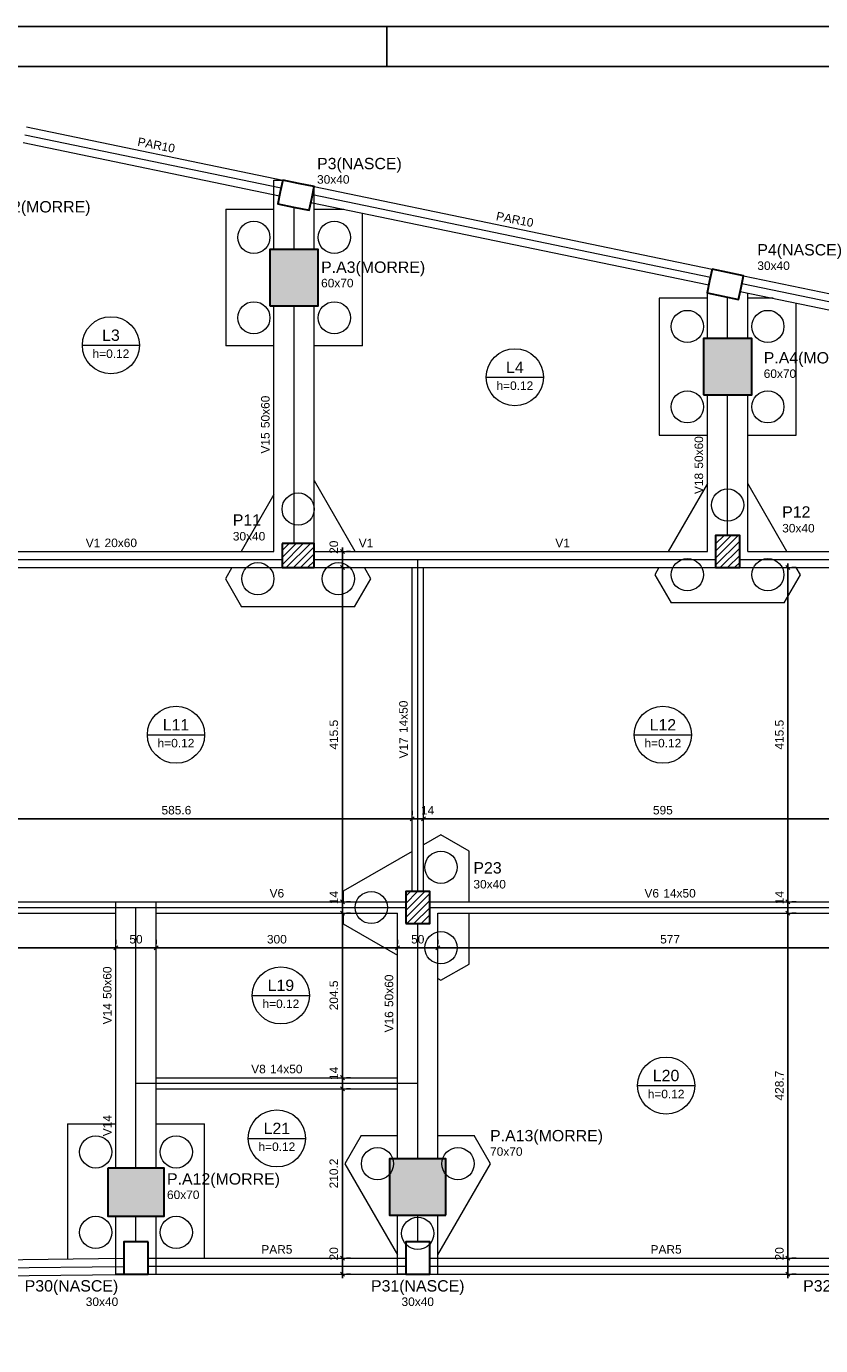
# Model space of a CAD drawing. Header units: millimetres. Extents: x 10 to 1250, y -62 to 528.
# Tile 78 of 193: x 43 to 63, y 95 to 128. Entities that reach past the tile are written whole.
import ezdxf

# ---------------------------------------------------------------- set-up
doc = ezdxf.new("R2010")
doc.units = ezdxf.units.MM
doc.header["$LTSCALE"] = 0.05
for name, color, linetype, lineweight in [('FO-Cotas', 5, 'Continuous', 5), ('FO-Eixos', 5, 'Continuous', 5), ('FO-Estacas dos blocos', 1, 'Continuous', 20), ('FO-Hachura pilar que morre', 106, 'Continuous', 5), ('FO-Hachura pilar que passa', 19, 'Continuous', 5), ('FO-Pilares', 4, 'Continuous', 30), ('FO-Seção das fundações', 9, 'Continuous', 5), ('FO-Textos das lajes', 3, 'Continuous', 20), ('FO-Textos das vigas', 7, 'Continuous', 5), ('FO-Textos dos pilares', 7, 'Continuous', 5), ('FO-Vigas', 7, 'Continuous', 5)]:
    doc.layers.add(name, color=color, linetype=linetype, lineweight=lineweight)
doc.layers.add('FOLHA_PADRÃO', color=7, linetype='Continuous')
doc.styles.add('Arial', font='arial.ttf')
doc.styles.get("Standard").update_dxf_attribs({"font": 'arial.ttf'})
doc.dimstyles.new('UM_50.000000', dxfattribs={"dimtxt": 0.18, "dimasz": 0.1, "dimexe": 0.1, "dimexo": 0.2, "dimgap": 0.1, "dimtad": 1, "dimdec": 1, "dimlfac": 50, "dimzin": 0, "dimdsep": 46, "dimtxsty": 'Standard', "dimblk": 'OBLIQUE', "dimcen": 0.09, "dimdle": 0.1, "dimadec": 1, "dimazin": 2, "dimtfac": 1, "dimtdec": 1, "dimtofl": 0, "dimtmove": 0, "dimatfit": 3, "dimldrblk": 'OBLIQUE', "dimfxl": 1, "dimtolj": 1, "dimarcsym": 1})
pattern_1 = [(45, (4.62526, 133.42751), (-0.08838835, 0.08838835), [])]

# ---------------------------------------------------------------- blocks, each defined once
blk = doc.blocks.new('A1EST. 1500')
at = {"layer": 'FOLHA_PADRÃO', "color": 1, "linetype": 'Continuous'}
for p, q in [((150.008, 59.4), (0, 59.4)), ((41.5, 59.4), (41.5, 58.4))]:
    blk.add_line(p, q, dxfattribs=at)
at = {"layer": 'FOLHA_PADRÃO', "color": 6, "linetype": 'Continuous'}
blk.add_lwpolyline([(149, 58.4), (149, 1), (1, 1), (1, 58.4), (149, 58.4)], dxfattribs=at)
blk = doc.blocks.new('_Oblique')
at = {"color": 0, "linetype": 'ByBlock', "lineweight": -2}
blk.add_line((-0.5, -0.5), (0.5, 0.5), dxfattribs=at)
blk = doc.blocks.new('*D227')
at = {"layer": 'Defpoints', "color": 0, "transparency": 16777216}
for p in [(33.384, 105.028), (45.082, 105.028), (45.082, 105.028)]:
    blk.add_point(p, dxfattribs=at)
at = {"layer": 'FO-Cotas', "color": 0, "lineweight": -2, "transparency": 16777216}
for p, q in [((33.284, 105.028), (45.182, 105.028)), ((33.384, 105.228), (33.384, 105.128)), ((45.082, 105.228), (45.082, 105.128))]:
    blk.add_line(p, q, dxfattribs=at)
at = {"layer": 'FO-Cotas', "color": 0, "lineweight": -2, "transparency": 16777216, "xscale": 0.1, "yscale": 0.1, "zscale": 0.1, "rotation": 180}
blk.add_blockref('_Oblique', (33.384, 105.028), dxfattribs=at)
at = {"layer": 'FO-Cotas', "color": 0, "lineweight": -2, "transparency": 16777216, "xscale": 0.1, "yscale": 0.1, "zscale": 0.1}
blk.add_blockref('_Oblique', (45.082, 105.028), dxfattribs=at)
at = {"layer": 'FO-Cotas', "transparency": 16777216, "insert": (39.233, 105.239), "char_height": 0.2118, "attachment_point": 5, "rotation": 0.0057, "style": 'Arial'}
blk.add_mtext('\\A1;584.9', dxfattribs=at)
blk = doc.blocks.new('*D228')
at = {"layer": 'Defpoints', "color": 0, "transparency": 16777216}
for p in [(45.082, 105.028), (46.082, 105.028), (46.082, 105.028)]:
    blk.add_point(p, dxfattribs=at)
at = {"layer": 'FO-Cotas', "color": 0, "lineweight": -2, "transparency": 16777216}
for p, q in [((44.982, 105.028), (46.182, 105.028)), ((45.082, 105.228), (45.082, 105.128)), ((46.082, 105.228), (46.082, 105.128))]:
    blk.add_line(p, q, dxfattribs=at)
at = {"layer": 'FO-Cotas', "color": 0, "lineweight": -2, "transparency": 16777216, "xscale": 0.1, "yscale": 0.1, "zscale": 0.1, "rotation": 180}
blk.add_blockref('_Oblique', (45.082, 105.028), dxfattribs=at)
at = {"layer": 'FO-Cotas', "color": 0, "lineweight": -2, "transparency": 16777216, "xscale": 0.1, "yscale": 0.1, "zscale": 0.1}
blk.add_blockref('_Oblique', (46.082, 105.028), dxfattribs=at)
at = {"layer": 'FO-Cotas', "transparency": 16777216, "insert": (45.582, 105.239), "char_height": 0.2118, "attachment_point": 5, "rotation": 0.0057, "style": 'Arial'}
blk.add_mtext('\\A1;50', dxfattribs=at)
blk = doc.blocks.new('*D229')
at = {"layer": 'Defpoints', "color": 0, "transparency": 16777216}
for p in [(46.082, 105.028), (52.082, 105.028), (52.082, 105.028)]:
    blk.add_point(p, dxfattribs=at)
at = {"layer": 'FO-Cotas', "color": 0, "lineweight": -2, "transparency": 16777216}
for p, q in [((45.982, 105.028), (52.182, 105.028)), ((46.082, 105.228), (46.082, 105.128)), ((52.082, 105.228), (52.082, 105.128))]:
    blk.add_line(p, q, dxfattribs=at)
at = {"layer": 'FO-Cotas', "color": 0, "lineweight": -2, "transparency": 16777216, "xscale": 0.1, "yscale": 0.1, "zscale": 0.1, "rotation": 180}
blk.add_blockref('_Oblique', (46.082, 105.028), dxfattribs=at)
at = {"layer": 'FO-Cotas', "color": 0, "lineweight": -2, "transparency": 16777216, "xscale": 0.1, "yscale": 0.1, "zscale": 0.1}
blk.add_blockref('_Oblique', (52.082, 105.028), dxfattribs=at)
at = {"layer": 'FO-Cotas', "transparency": 16777216, "insert": (49.082, 105.239), "char_height": 0.2118, "attachment_point": 5, "rotation": 0.0057, "style": 'Arial'}
blk.add_mtext('\\A1;300', dxfattribs=at)
blk = doc.blocks.new('*D230')
at = {"layer": 'Defpoints', "color": 0, "transparency": 16777216}
for p in [(52.082, 105.028), (53.082, 105.028), (53.082, 105.028)]:
    blk.add_point(p, dxfattribs=at)
at = {"layer": 'FO-Cotas', "color": 0, "lineweight": -2, "transparency": 16777216}
for p, q in [((51.982, 105.028), (53.182, 105.028)), ((52.082, 105.228), (52.082, 105.128)), ((53.082, 105.228), (53.082, 105.128))]:
    blk.add_line(p, q, dxfattribs=at)
at = {"layer": 'FO-Cotas', "color": 0, "lineweight": -2, "transparency": 16777216, "xscale": 0.1, "yscale": 0.1, "zscale": 0.1, "rotation": 180}
blk.add_blockref('_Oblique', (52.082, 105.028), dxfattribs=at)
at = {"layer": 'FO-Cotas', "color": 0, "lineweight": -2, "transparency": 16777216, "xscale": 0.1, "yscale": 0.1, "zscale": 0.1}
blk.add_blockref('_Oblique', (53.082, 105.028), dxfattribs=at)
at = {"layer": 'FO-Cotas', "transparency": 16777216, "insert": (52.582, 105.239), "char_height": 0.2118, "attachment_point": 5, "rotation": 0.0057, "style": 'Arial'}
blk.add_mtext('\\A1;50', dxfattribs=at)
blk = doc.blocks.new('*D231')
at = {"layer": 'Defpoints', "color": 0, "transparency": 16777216}
for p in [(53.082, 105.028), (64.622, 105.028), (64.622, 105.028)]:
    blk.add_point(p, dxfattribs=at)
at = {"layer": 'FO-Cotas', "color": 0, "lineweight": -2, "transparency": 16777216}
for p, q in [((52.982, 105.028), (64.722, 105.028)), ((53.082, 105.228), (53.082, 105.128)), ((64.622, 105.228), (64.622, 105.128))]:
    blk.add_line(p, q, dxfattribs=at)
at = {"layer": 'FO-Cotas', "color": 0, "lineweight": -2, "transparency": 16777216, "xscale": 0.1, "yscale": 0.1, "zscale": 0.1, "rotation": 180}
blk.add_blockref('_Oblique', (53.082, 105.028), dxfattribs=at)
at = {"layer": 'FO-Cotas', "color": 0, "lineweight": -2, "transparency": 16777216, "xscale": 0.1, "yscale": 0.1, "zscale": 0.1}
blk.add_blockref('_Oblique', (64.622, 105.028), dxfattribs=at)
at = {"layer": 'FO-Cotas', "transparency": 16777216, "insert": (58.852, 105.239), "char_height": 0.2118, "attachment_point": 5, "rotation": 0.0057, "style": 'Arial'}
blk.add_mtext('\\A1;577', dxfattribs=at)
blk = doc.blocks.new('*D242')
at = {"layer": 'Defpoints', "color": 0, "transparency": 16777216}
for p in [(40.729, 108.235), (52.442, 108.235), (52.442, 108.235)]:
    blk.add_point(p, dxfattribs=at)
at = {"layer": 'FO-Cotas', "color": 0, "lineweight": -2, "transparency": 16777216}
for p, q in [((40.629, 108.235), (52.542, 108.235)), ((40.729, 108.435), (40.729, 108.335)), ((52.442, 108.435), (52.442, 108.335))]:
    blk.add_line(p, q, dxfattribs=at)
at = {"layer": 'FO-Cotas', "color": 0, "lineweight": -2, "transparency": 16777216, "xscale": 0.1, "yscale": 0.1, "zscale": 0.1, "rotation": 180}
blk.add_blockref('_Oblique', (40.729, 108.235), dxfattribs=at)
at = {"layer": 'FO-Cotas', "color": 0, "lineweight": -2, "transparency": 16777216, "xscale": 0.1, "yscale": 0.1, "zscale": 0.1}
blk.add_blockref('_Oblique', (52.442, 108.235), dxfattribs=at)
at = {"layer": 'FO-Cotas', "transparency": 16777216, "insert": (46.586, 108.447), "char_height": 0.2118, "attachment_point": 5, "rotation": 0.0057, "style": 'Arial'}
blk.add_mtext('\\A1;585.6', dxfattribs=at)
blk = doc.blocks.new('*D243')
at = {"layer": 'Defpoints', "color": 0, "transparency": 16777216}
for p in [(52.442, 108.235), (52.722, 108.235), (52.722, 108.235)]:
    blk.add_point(p, dxfattribs=at)
at = {"layer": 'FO-Cotas', "color": 0, "lineweight": -2, "transparency": 16777216}
for p, q in [((52.342, 108.235), (52.822, 108.235)), ((52.442, 108.435), (52.442, 108.335)), ((52.722, 108.435), (52.722, 108.335))]:
    blk.add_line(p, q, dxfattribs=at)
at = {"layer": 'FO-Cotas', "color": 0, "lineweight": -2, "transparency": 16777216, "xscale": 0.1, "yscale": 0.1, "zscale": 0.1, "rotation": 180}
blk.add_blockref('_Oblique', (52.442, 108.235), dxfattribs=at)
at = {"layer": 'FO-Cotas', "color": 0, "lineweight": -2, "transparency": 16777216, "xscale": 0.1, "yscale": 0.1, "zscale": 0.1}
blk.add_blockref('_Oblique', (52.722, 108.235), dxfattribs=at)
at = {"layer": 'FO-Cotas', "transparency": 16777216, "insert": (52.828, 108.447), "char_height": 0.2118, "attachment_point": 5, "rotation": 0.0057, "style": 'Arial'}
blk.add_mtext('\\A1;14', dxfattribs=at)
blk = doc.blocks.new('*D244')
at = {"layer": 'Defpoints', "color": 0, "transparency": 16777216}
for p in [(52.722, 108.235), (64.622, 108.235), (64.622, 108.235)]:
    blk.add_point(p, dxfattribs=at)
at = {"layer": 'FO-Cotas', "color": 0, "lineweight": -2, "transparency": 16777216}
for p, q in [((52.622, 108.235), (64.722, 108.235)), ((52.722, 108.435), (52.722, 108.335)), ((64.622, 108.435), (64.622, 108.335))]:
    blk.add_line(p, q, dxfattribs=at)
at = {"layer": 'FO-Cotas', "color": 0, "lineweight": -2, "transparency": 16777216, "xscale": 0.1, "yscale": 0.1, "zscale": 0.1, "rotation": 180}
blk.add_blockref('_Oblique', (52.722, 108.235), dxfattribs=at)
at = {"layer": 'FO-Cotas', "color": 0, "lineweight": -2, "transparency": 16777216, "xscale": 0.1, "yscale": 0.1, "zscale": 0.1}
blk.add_blockref('_Oblique', (64.622, 108.235), dxfattribs=at)
at = {"layer": 'FO-Cotas', "transparency": 16777216, "insert": (58.672, 108.447), "char_height": 0.2118, "attachment_point": 5, "rotation": 0.0057, "style": 'Arial'}
blk.add_mtext('\\A1;595', dxfattribs=at)
blk = doc.blocks.new('*D253')
at = {"layer": 'Defpoints', "color": 0, "transparency": 16777216}
for p in [(50.71, 97.315), (50.71, 97.315), (50.71, 96.915)]:
    blk.add_point(p, dxfattribs=at)
at = {"layer": 'FO-Cotas', "color": 0, "lineweight": -2, "transparency": 16777216}
for p, q in [((50.71, 96.815), (50.71, 97.415)), ((50.91, 97.315), (50.81, 97.315)), ((50.91, 96.915), (50.81, 96.915))]:
    blk.add_line(p, q, dxfattribs=at)
at = {"layer": 'FO-Cotas', "color": 0, "lineweight": -2, "transparency": 16777216, "xscale": 0.1, "yscale": 0.1, "zscale": 0.1}
for p, rotation in [((50.71, 97.315), 90), ((50.71, 96.915), 270)]:
    blk.add_blockref('_Oblique', p, dxfattribs=dict(at, rotation=rotation))
at = {"layer": 'FO-Cotas', "transparency": 16777216, "insert": (50.498, 97.421), "char_height": 0.2118, "attachment_point": 5, "rotation": 90, "style": 'Arial'}
blk.add_mtext('\\A1;20', dxfattribs=at)
blk = doc.blocks.new('*D254')
at = {"layer": 'Defpoints', "color": 0, "transparency": 16777216}
for p in [(50.71, 101.519), (50.71, 101.519), (50.71, 97.315)]:
    blk.add_point(p, dxfattribs=at)
at = {"layer": 'FO-Cotas', "color": 0, "lineweight": -2, "transparency": 16777216}
for p, q in [((50.71, 97.215), (50.71, 101.619)), ((50.91, 101.519), (50.81, 101.519)), ((50.91, 97.315), (50.81, 97.315))]:
    blk.add_line(p, q, dxfattribs=at)
at = {"layer": 'FO-Cotas', "color": 0, "lineweight": -2, "transparency": 16777216, "xscale": 0.1, "yscale": 0.1, "zscale": 0.1}
for p, rotation in [((50.71, 101.519), 90), ((50.71, 97.315), 270)]:
    blk.add_blockref('_Oblique', p, dxfattribs=dict(at, rotation=rotation))
at = {"layer": 'FO-Cotas', "transparency": 16777216, "insert": (50.498, 99.417), "char_height": 0.2118, "attachment_point": 5, "rotation": 90, "style": 'Arial'}
blk.add_mtext('\\A1;210.2', dxfattribs=at)
blk = doc.blocks.new('*D255')
at = {"layer": 'Defpoints', "color": 0, "transparency": 16777216}
for p in [(50.71, 101.799), (50.71, 101.799), (50.71, 101.519)]:
    blk.add_point(p, dxfattribs=at)
at = {"layer": 'FO-Cotas', "color": 0, "lineweight": -2, "transparency": 16777216}
for p, q in [((50.71, 101.419), (50.71, 101.899)), ((50.91, 101.799), (50.81, 101.799)), ((50.91, 101.519), (50.81, 101.519))]:
    blk.add_line(p, q, dxfattribs=at)
at = {"layer": 'FO-Cotas', "color": 0, "lineweight": -2, "transparency": 16777216, "xscale": 0.1, "yscale": 0.1, "zscale": 0.1}
for p, rotation in [((50.71, 101.799), 90), ((50.71, 101.519), 270)]:
    blk.add_blockref('_Oblique', p, dxfattribs=dict(at, rotation=rotation))
at = {"layer": 'FO-Cotas', "transparency": 16777216, "insert": (50.498, 101.905), "char_height": 0.2118, "attachment_point": 5, "rotation": 90, "style": 'Arial'}
blk.add_mtext('\\A1;14', dxfattribs=at)
blk = doc.blocks.new('*D256')
at = {"layer": 'Defpoints', "color": 0, "transparency": 16777216}
for p in [(50.71, 105.889), (50.71, 105.889), (50.71, 101.799)]:
    blk.add_point(p, dxfattribs=at)
at = {"layer": 'FO-Cotas', "color": 0, "lineweight": -2, "transparency": 16777216}
for p, q in [((50.71, 101.699), (50.71, 105.989)), ((50.91, 105.889), (50.81, 105.889)), ((50.91, 101.799), (50.81, 101.799))]:
    blk.add_line(p, q, dxfattribs=at)
at = {"layer": 'FO-Cotas', "color": 0, "lineweight": -2, "transparency": 16777216, "xscale": 0.1, "yscale": 0.1, "zscale": 0.1}
for p, rotation in [((50.71, 105.889), 90), ((50.71, 101.799), 270)]:
    blk.add_blockref('_Oblique', p, dxfattribs=dict(at, rotation=rotation))
at = {"layer": 'FO-Cotas', "transparency": 16777216, "insert": (50.498, 103.844), "char_height": 0.2118, "attachment_point": 5, "rotation": 90, "style": 'Arial'}
blk.add_mtext('\\A1;204.5', dxfattribs=at)
blk = doc.blocks.new('*D257')
at = {"layer": 'Defpoints', "color": 0, "transparency": 16777216}
for p in [(50.71, 106.169), (50.71, 106.169), (50.71, 105.889)]:
    blk.add_point(p, dxfattribs=at)
at = {"layer": 'FO-Cotas', "color": 0, "lineweight": -2, "transparency": 16777216}
for p, q in [((50.71, 105.789), (50.71, 106.269)), ((50.91, 106.169), (50.81, 106.169)), ((50.91, 105.889), (50.81, 105.889))]:
    blk.add_line(p, q, dxfattribs=at)
at = {"layer": 'FO-Cotas', "color": 0, "lineweight": -2, "transparency": 16777216, "xscale": 0.1, "yscale": 0.1, "zscale": 0.1}
for p, rotation in [((50.71, 106.169), 90), ((50.71, 105.889), 270)]:
    blk.add_blockref('_Oblique', p, dxfattribs=dict(at, rotation=rotation))
at = {"layer": 'FO-Cotas', "transparency": 16777216, "insert": (50.498, 106.275), "char_height": 0.2118, "attachment_point": 5, "rotation": 90, "style": 'Arial'}
blk.add_mtext('\\A1;14', dxfattribs=at)
blk = doc.blocks.new('*D258')
at = {"layer": 'Defpoints', "color": 0, "transparency": 16777216}
for p in [(50.71, 114.479), (50.71, 114.479), (50.71, 106.169)]:
    blk.add_point(p, dxfattribs=at)
at = {"layer": 'FO-Cotas', "color": 0, "lineweight": -2, "transparency": 16777216}
for p, q in [((50.71, 106.069), (50.71, 114.579)), ((50.91, 114.479), (50.81, 114.479)), ((50.91, 106.169), (50.81, 106.169))]:
    blk.add_line(p, q, dxfattribs=at)
at = {"layer": 'FO-Cotas', "color": 0, "lineweight": -2, "transparency": 16777216, "xscale": 0.1, "yscale": 0.1, "zscale": 0.1}
for p, rotation in [((50.71, 114.479), 90), ((50.71, 106.169), 270)]:
    blk.add_blockref('_Oblique', p, dxfattribs=dict(at, rotation=rotation))
at = {"layer": 'FO-Cotas', "transparency": 16777216, "insert": (50.498, 110.324), "char_height": 0.2118, "attachment_point": 5, "rotation": 90, "style": 'Arial'}
blk.add_mtext('\\A1;415.5', dxfattribs=at)
blk = doc.blocks.new('*D259')
at = {"layer": 'Defpoints', "color": 0, "transparency": 16777216}
for p in [(50.71, 114.879), (50.71, 114.879), (50.71, 114.479)]:
    blk.add_point(p, dxfattribs=at)
at = {"layer": 'FO-Cotas', "color": 0, "lineweight": -2, "transparency": 16777216}
for p, q in [((50.71, 114.379), (50.71, 114.979)), ((50.91, 114.879), (50.81, 114.879)), ((50.91, 114.479), (50.81, 114.479))]:
    blk.add_line(p, q, dxfattribs=at)
at = {"layer": 'FO-Cotas', "color": 0, "lineweight": -2, "transparency": 16777216, "xscale": 0.1, "yscale": 0.1, "zscale": 0.1}
for p, rotation in [((50.71, 114.879), 90), ((50.71, 114.479), 270)]:
    blk.add_blockref('_Oblique', p, dxfattribs=dict(at, rotation=rotation))
at = {"layer": 'FO-Cotas', "transparency": 16777216, "insert": (50.498, 114.985), "char_height": 0.2118, "attachment_point": 5, "rotation": 90, "style": 'Arial'}
blk.add_mtext('\\A1;20', dxfattribs=at)
blk = doc.blocks.new('*D260')
at = {"layer": 'Defpoints', "color": 0, "transparency": 16777216}
for p in [(61.78, 97.315), (61.78, 97.315), (61.78, 96.915)]:
    blk.add_point(p, dxfattribs=at)
at = {"layer": 'FO-Cotas', "color": 0, "lineweight": -2, "transparency": 16777216}
for p, q in [((61.78, 96.815), (61.78, 97.415)), ((61.98, 97.315), (61.88, 97.315)), ((61.98, 96.915), (61.88, 96.915))]:
    blk.add_line(p, q, dxfattribs=at)
at = {"layer": 'FO-Cotas', "color": 0, "lineweight": -2, "transparency": 16777216, "xscale": 0.1, "yscale": 0.1, "zscale": 0.1}
for p, rotation in [((61.78, 97.315), 90), ((61.78, 96.915), 270)]:
    blk.add_blockref('_Oblique', p, dxfattribs=dict(at, rotation=rotation))
at = {"layer": 'FO-Cotas', "transparency": 16777216, "insert": (61.568, 97.421), "char_height": 0.2118, "attachment_point": 5, "rotation": 90, "style": 'Arial'}
blk.add_mtext('\\A1;20', dxfattribs=at)
blk = doc.blocks.new('*D261')
at = {"layer": 'Defpoints', "color": 0, "transparency": 16777216}
for p in [(61.78, 105.889), (61.78, 105.889), (61.78, 97.315)]:
    blk.add_point(p, dxfattribs=at)
at = {"layer": 'FO-Cotas', "color": 0, "lineweight": -2, "transparency": 16777216}
for p, q in [((61.78, 97.215), (61.78, 105.989)), ((61.98, 105.889), (61.88, 105.889)), ((61.98, 97.315), (61.88, 97.315))]:
    blk.add_line(p, q, dxfattribs=at)
at = {"layer": 'FO-Cotas', "color": 0, "lineweight": -2, "transparency": 16777216, "xscale": 0.1, "yscale": 0.1, "zscale": 0.1}
for p, rotation in [((61.78, 105.889), 90), ((61.78, 97.315), 270)]:
    blk.add_blockref('_Oblique', p, dxfattribs=dict(at, rotation=rotation))
at = {"layer": 'FO-Cotas', "transparency": 16777216, "insert": (61.568, 101.602), "char_height": 0.2118, "attachment_point": 5, "rotation": 90, "style": 'Arial'}
blk.add_mtext('\\A1;428.7', dxfattribs=at)
blk = doc.blocks.new('*D262')
at = {"layer": 'Defpoints', "color": 0, "transparency": 16777216}
for p in [(61.78, 106.169), (61.78, 106.169), (61.78, 105.889)]:
    blk.add_point(p, dxfattribs=at)
at = {"layer": 'FO-Cotas', "color": 0, "lineweight": -2, "transparency": 16777216}
for p, q in [((61.78, 105.789), (61.78, 106.269)), ((61.98, 106.169), (61.88, 106.169)), ((61.98, 105.889), (61.88, 105.889))]:
    blk.add_line(p, q, dxfattribs=at)
at = {"layer": 'FO-Cotas', "color": 0, "lineweight": -2, "transparency": 16777216, "xscale": 0.1, "yscale": 0.1, "zscale": 0.1}
for p, rotation in [((61.78, 106.169), 90), ((61.78, 105.889), 270)]:
    blk.add_blockref('_Oblique', p, dxfattribs=dict(at, rotation=rotation))
at = {"layer": 'FO-Cotas', "transparency": 16777216, "insert": (61.568, 106.275), "char_height": 0.2118, "attachment_point": 5, "rotation": 90, "style": 'Arial'}
blk.add_mtext('\\A1;14', dxfattribs=at)
blk = doc.blocks.new('*D263')
at = {"layer": 'Defpoints', "color": 0, "transparency": 16777216}
for p in [(61.78, 114.479), (61.78, 114.479), (61.78, 106.169)]:
    blk.add_point(p, dxfattribs=at)
at = {"layer": 'FO-Cotas', "color": 0, "lineweight": -2, "transparency": 16777216}
for p, q in [((61.78, 106.069), (61.78, 114.579)), ((61.98, 114.479), (61.88, 114.479)), ((61.98, 106.169), (61.88, 106.169))]:
    blk.add_line(p, q, dxfattribs=at)
at = {"layer": 'FO-Cotas', "color": 0, "lineweight": -2, "transparency": 16777216, "xscale": 0.1, "yscale": 0.1, "zscale": 0.1}
for p, rotation in [((61.78, 114.479), 90), ((61.78, 106.169), 270)]:
    blk.add_blockref('_Oblique', p, dxfattribs=dict(at, rotation=rotation))
at = {"layer": 'FO-Cotas', "transparency": 16777216, "insert": (61.568, 110.324), "char_height": 0.2118, "attachment_point": 5, "rotation": 90, "style": 'Arial'}
blk.add_mtext('\\A1;415.5', dxfattribs=at)

msp = doc.modelspace()

# ---------------------------------------------------------------- hatches: boundary and pattern name
at = {"layer": 'FO-Hachura pilar que morre', "linetype": 'Continuous'}
for points in [[(48.9102, 120.9883), (49.5102, 120.9883), (50.1102, 120.9883), (50.1102, 121.6883), (50.1102, 122.3883), (49.5102, 122.3883), (48.9102, 122.3883), (48.9102, 121.6883)], [(59.6802, 118.7737), (60.2802, 118.7737), (60.8802, 118.7737), (60.8802, 119.4737), (60.8802, 120.1737), (60.2802, 120.1737), (59.6802, 120.1737), (59.6802, 119.4737)], [(53.2822, 98.3831), (53.2822, 99.0831), (53.2822, 99.7831), (52.5822, 99.7831), (51.8822, 99.7831), (51.8822, 99.0831), (51.8822, 98.3831), (52.5822, 98.3831)], [(44.8822, 99.5529), (44.8822, 98.9529), (44.8822, 98.3529), (45.5822, 98.3529), (46.2822, 98.3529), (46.2822, 98.9529), (46.2822, 99.5529), (45.5822, 99.5529)]]:
    msp.add_hatch(color=256, dxfattribs=at).paths.add_polyline_path(points)
at = {"layer": 'FO-Hachura pilar que passa', "linetype": 'Continuous'}
h = msp.add_hatch(dxfattribs=at)
h.set_pattern_fill('ANSI31', color=256, style=0)
h.set_pattern_definition(pattern_1)
h.paths.add_polyline_path([(59.9802, 114.4787), (60.2802, 114.4787), (60.5802, 114.4787), (60.5802, 114.8787), (60.5802, 115.2787), (60.2802, 115.2787), (59.9802, 115.2787), (59.9802, 114.8787)])
h = msp.add_hatch(dxfattribs=at)
h.set_pattern_fill('ANSI31', color=256, style=0)
h.set_pattern_definition(pattern_1)
h.paths.add_polyline_path([(49.2102, 115.0787), (49.2102, 114.7787), (49.2102, 114.4787), (49.6102, 114.4787), (50.0102, 114.4787), (50.0102, 114.7787), (50.0102, 115.0787), (49.6102, 115.0787)])
h = msp.add_hatch(dxfattribs=at)
h.set_pattern_fill('ANSI31', color=256, style=0)
h.set_pattern_definition(pattern_1)
h.paths.add_polyline_path([(52.2822, 105.6287), (52.5822, 105.6287), (52.8822, 105.6287), (52.8822, 106.0287), (52.8822, 106.4287), (52.5822, 106.4287), (52.2822, 106.4287), (52.2822, 106.0287)])

# ---------------------------------------------------------------- linework, layer by layer
at = {"layer": 'FO-Eixos'}
for p, q in [((42.8216, 125.2379), (49.1866, 123.9163)), ((49.9698, 123.7537), (59.8538, 121.7013)), ((49.5102, 122.3883), (49.5102, 123.4393)), ((60.637, 121.5387), (67.2502, 120.1655)), ((60.2802, 120.1737), (60.2802, 121.2035)), ((49.5102, 115.0787), (49.5102, 120.9883)), ((60.2802, 115.2787), (60.2802, 118.7737)), ((40.7102, 114.6787), (49.2102, 114.6787)), ((50.0102, 114.6787), (52.5822, 114.6787)), ((52.5822, 106.4287), (52.5822, 114.6787)), ((52.5822, 114.6787), (59.9802, 114.6787)), ((60.5802, 114.6787), (64.9222, 114.6787)), ((40.3294, 106.0287), (45.5822, 106.0287)), ((45.5822, 101.6587), (45.5822, 106.0287)), ((45.5822, 106.0287), (52.2822, 106.0287)), ((52.8822, 106.0287), (64.9222, 106.0287)), ((52.5822, 101.6587), (52.5822, 105.6287)), ((45.5822, 101.6587), (52.5822, 101.6587)), ((45.5822, 99.5529), (45.5822, 101.6587)), ((52.5822, 99.7831), (52.5822, 101.6587)), ((52.5822, 97.7147), (52.5822, 98.3831)), ((45.5822, 97.7147), (45.5822, 98.3529)), ((33.1842, 96.9733), (45.2822, 97.1081)), ((45.8822, 97.1147), (52.2822, 97.1147)), ((52.8822, 97.1147), (64.6222, 97.1147))]:
    msp.add_line(p, q, dxfattribs=at)
at = {"layer": 'FO-Estacas dos blocos'}
for centre in [(48.5102, 122.6883), (50.5102, 122.6883), (48.5102, 120.6883), (50.5102, 120.6883), (59.2802, 120.4737), (61.2802, 120.4737), (59.2802, 118.4737), (61.2802, 118.4737), (60.2802, 116.0334), (49.6102, 115.9334), (48.6102, 114.2014), (50.6102, 114.2014), (59.2802, 114.3014), (61.2802, 114.3014), (53.1596, 107.0287), (51.4275, 106.0287), (53.1596, 105.0287), (44.5822, 99.9529), (46.5822, 99.9529), (51.5822, 99.6605), (53.5822, 99.6605), (44.5822, 97.9529), (46.5822, 97.9529), (52.5822, 97.9284)]:
    msp.add_circle(centre, 0.4, dxfattribs=at)
at = {"layer": 'FO-Pilares'}
for points in [[(49.2269, 124.1108), (49.166, 123.817), (49.1052, 123.5232), (49.4969, 123.4421), (49.8886, 123.361), (49.9494, 123.6548), (50.0102, 123.9485), (49.6185, 124.0296), (49.2269, 124.1108)], [(48.9102, 120.9883), (49.5102, 120.9883), (50.1102, 120.9883), (50.1102, 121.6883), (50.1102, 122.3883), (49.5102, 122.3883), (48.9102, 122.3883), (48.9102, 121.6883), (48.9102, 120.9883)], [(59.8947, 121.8969), (59.8333, 121.6033), (59.772, 121.3096), (60.1635, 121.2278), (60.5551, 121.146), (60.6164, 121.4397), (60.6778, 121.7333), (60.2862, 121.8151), (59.8947, 121.8969)], [(59.6802, 118.7737), (60.2802, 118.7737), (60.8802, 118.7737), (60.8802, 119.4737), (60.8802, 120.1737), (60.2802, 120.1737), (59.6802, 120.1737), (59.6802, 119.4737), (59.6802, 118.7737)], [(59.9802, 114.4787), (60.2802, 114.4787), (60.5802, 114.4787), (60.5802, 114.8787), (60.5802, 115.2787), (60.2802, 115.2787), (59.9802, 115.2787), (59.9802, 114.8787), (59.9802, 114.4787)], [(49.2102, 115.0787), (49.2102, 114.7787), (49.2102, 114.4787), (49.6102, 114.4787), (50.0102, 114.4787), (50.0102, 114.7787), (50.0102, 115.0787), (49.6102, 115.0787), (49.2102, 115.0787)], [(52.2822, 105.6287), (52.5822, 105.6287), (52.8822, 105.6287), (52.8822, 106.0287), (52.8822, 106.4287), (52.5822, 106.4287), (52.2822, 106.4287), (52.2822, 106.0287), (52.2822, 105.6287)], [(53.2822, 98.3831), (53.2822, 99.0831), (53.2822, 99.7831), (52.5822, 99.7831), (51.8822, 99.7831), (51.8822, 99.0831), (51.8822, 98.3831), (52.5822, 98.3831), (53.2822, 98.3831)], [(44.8822, 99.5529), (44.8822, 98.9529), (44.8822, 98.3529), (45.5822, 98.3529), (46.2822, 98.3529), (46.2822, 98.9529), (46.2822, 99.5529), (45.5822, 99.5529), (44.8822, 99.5529)], [(45.8822, 97.7147), (45.5822, 97.7147), (45.2822, 97.7147), (45.2822, 97.3147), (45.2822, 96.9147), (45.5822, 96.9147), (45.8822, 96.9147), (45.8822, 97.3147), (45.8822, 97.7147)], [(52.2822, 96.9147), (52.5822, 96.9147), (52.8822, 96.9147), (52.8822, 97.3147), (52.8822, 97.7147), (52.5822, 97.7147), (52.2822, 97.7147), (52.2822, 97.3147), (52.2822, 96.9147)]]:
    msp.add_lwpolyline(points, close=True, dxfattribs=at)
at = {"layer": 'FO-Seção das fundações'}
for points in [[(47.8102, 123.3883), (47.8102, 119.9883)], [(47.8102, 123.3883), (49.0102, 123.3883)], [(50.0102, 123.3883), (50.7458, 123.3883)], [(51.2102, 119.9883), (51.2102, 123.2919)], [(59.7802, 121.1737), (58.5802, 121.1737)], [(58.5802, 121.1737), (58.5802, 117.7737)], [(61.4111, 121.1737), (60.7802, 121.1737)], [(61.9802, 117.7737), (61.9802, 121.0556)], [(49.0102, 119.9883), (47.8102, 119.9883)], [(51.2102, 119.9883), (50.0102, 119.9883)], [(58.5802, 117.7737), (59.7802, 117.7737)], [(60.7802, 117.7737), (61.9802, 117.7737)], [(50.0102, 116.6334), (50.0144, 116.6334)], [(51.0275, 114.8787), (50.0144, 116.6334)], [(59.7802, 116.5674), (58.8053, 114.8787)], [(61.7552, 114.8787), (60.7802, 116.5674)], [(49.0102, 116.2942), (48.193, 114.8787)], [(47.9621, 114.4787), (47.8019, 114.2014)], [(51.4185, 114.2014), (51.2584, 114.4787)], [(58.5743, 114.4787), (58.4719, 114.3014)], [(62.0885, 114.3014), (61.9861, 114.4787)], [(47.8019, 114.2014), (48.2061, 113.5014)], [(51.0144, 113.5014), (51.4185, 114.2014)], [(58.4719, 114.3014), (58.8761, 113.6014)], [(61.6844, 113.6014), (62.0885, 114.3014)], [(51.0144, 113.5014), (48.2061, 113.5014)], [(61.6844, 113.6014), (58.8761, 113.6014)], [(53.1596, 107.837), (52.7222, 107.5845)], [(53.8596, 107.4329), (53.1596, 107.837)], [(52.4422, 107.4229), (50.7275, 106.4329)], [(53.8596, 106.1687), (53.8596, 107.4329)], [(50.7275, 106.4329), (50.7275, 106.1687)], [(50.7275, 105.8887), (50.7275, 105.6246)], [(50.7275, 105.6246), (52.0822, 104.8425)], [(53.8596, 104.6246), (53.8596, 105.8887)], [(53.1596, 104.2204), (53.8596, 104.6246)], [(53.0822, 104.2651), (53.1596, 104.2204)], [(43.8822, 100.6529), (43.8822, 97.2925)], [(43.8822, 100.6529), (45.0822, 100.6529)], [(46.0822, 100.6529), (47.2822, 100.6529)], [(47.2822, 97.3147), (47.2822, 100.6529)], [(51.1781, 100.3605), (50.7739, 99.6605)], [(51.1781, 100.3605), (52.0822, 100.3605)], [(53.0822, 100.3605), (53.9864, 100.3605)], [(54.3905, 99.6605), (53.9864, 100.3605)], [(50.7739, 99.6605), (52.0822, 97.3945)], [(53.0822, 97.3945), (54.3905, 99.6605)]]:
    msp.add_lwpolyline(points, dxfattribs=at)
at = {"layer": 'FO-Textos das lajes'}
for p, q in [((44.2498, 120.0047), (45.6706, 120.0047)), ((54.2848, 119.2099), (55.7056, 119.2099)), ((45.8658, 110.3237), (47.2866, 110.3237)), ((57.9618, 110.3237), (59.3826, 110.3237)), ((48.4718, 103.8437), (49.8926, 103.8437)), ((58.0418, 101.6017), (59.4626, 101.6017)), ((48.3718, 100.2908), (49.7926, 100.2908))]:
    msp.add_line(p, q, dxfattribs=at)
for centre in [(44.9602, 120.0047), (54.9952, 119.2099), (46.5762, 110.3237), (58.6722, 110.3237), (49.1822, 103.8437), (58.7522, 101.6017), (49.0822, 100.2908)]:
    msp.add_circle(centre, 0.7104, dxfattribs=at)
at = {"layer": 'FO-Vigas'}
for p, q in [((42.8623, 125.4338), (49.2271, 124.1122)), ((42.781, 125.0421), (49.146, 123.7205)), ((49.0102, 124.1108), (49.2269, 124.1108)), ((49.0102, 122.3883), (49.0102, 124.1108)), ((50.0102, 122.3883), (50.0102, 123.9485)), ((50.0104, 123.9496), (59.8945, 121.8972)), ((49.9293, 123.5579), (59.8129, 121.5056)), ((60.678, 121.7345), (67.6493, 120.2869)), ((60.5962, 121.3429), (67.2502, 119.9613)), ((59.7802, 120.1737), (59.7802, 121.3079)), ((60.7802, 120.1737), (60.7802, 121.3047)), ((49.0102, 114.8787), (49.0102, 120.9883)), ((50.0102, 115.0787), (50.0102, 120.9883)), ((59.7802, 114.8787), (59.7802, 118.7737)), ((60.7802, 114.8787), (60.7802, 118.7737)), ((40.9322, 114.8787), (49.0102, 114.8787)), ((50.0102, 114.8787), (52.5822, 114.8787)), ((52.5822, 114.8787), (59.7802, 114.8787)), ((60.7802, 114.8787), (64.9222, 114.8787)), ((40.7294, 114.4787), (49.2102, 114.4787)), ((50.0102, 114.4787), (52.5822, 114.4787)), ((52.4422, 106.4287), (52.4422, 114.4787)), ((52.5822, 114.4787), (59.9802, 114.4787)), ((52.7222, 106.4287), (52.7222, 114.4787)), ((60.5802, 114.4787), (64.9222, 114.4787)), ((40.7294, 106.1687), (45.5822, 106.1687)), ((45.0822, 106.1687), (46.0822, 106.1687)), ((45.0822, 101.6587), (45.0822, 106.1687)), ((45.5822, 106.1687), (52.2822, 106.1687)), ((46.0822, 101.6587), (46.0822, 106.1687)), ((52.8822, 106.1687), (64.6222, 106.1687)), ((40.3294, 105.8887), (45.0822, 105.8887)), ((46.0822, 105.8887), (52.0822, 105.8887)), ((52.0822, 101.6587), (52.0822, 105.8887)), ((53.0822, 105.8887), (64.6222, 105.8887)), ((53.0822, 101.6587), (53.0822, 105.8887)), ((46.0822, 101.7987), (52.0822, 101.7987)), ((45.0822, 99.5529), (45.0822, 101.6587)), ((46.0822, 99.5529), (46.0822, 101.6587)), ((46.0822, 101.5187), (52.0822, 101.5187)), ((52.0822, 99.7831), (52.0822, 101.6587)), ((53.0822, 99.7831), (53.0822, 101.6587)), ((52.0822, 96.9147), (52.0822, 98.3831)), ((53.0822, 96.9147), (53.0822, 98.3831)), ((45.0822, 96.9147), (45.0822, 98.3529)), ((46.0822, 96.9147), (46.0822, 98.3529)), ((33.1842, 97.1733), (45.28, 97.3081)), ((45.8822, 97.3147), (52.2822, 97.3147)), ((52.8822, 97.3147), (64.6222, 97.3147)), ((33.1865, 96.7733), (45.2845, 96.9081)), ((45.2822, 96.9147), (45.0822, 96.9147)), ((45.8822, 96.9147), (46.0822, 96.9147)), ((45.8822, 96.9147), (52.2822, 96.9147)), ((52.2822, 96.9147), (52.0822, 96.9147)), ((52.8822, 96.9147), (53.0822, 96.9147)), ((52.8822, 96.9147), (64.6222, 96.9147))]:
    msp.add_line(p, q, dxfattribs=at)

# ---------------------------------------------------------------- block references
msp.add_blockref('A1EST. 1500', (10.3174, 68.5322))

# ---------------------------------------------------------------- texts
at = {"layer": 'FO-Textos das lajes', "attachment_point": 8, "line_spacing_factor": 0.798, "style": 'Arial'}
for s, insert, char_height in [('L3', (44.9602, 120.1106), 0.2824), ('h=0.12', (44.9602, 119.687), 0.2118), ('L4', (54.9952, 119.3158), 0.2824), ('h=0.12', (54.9952, 118.8922), 0.2118), ('L11', (46.5762, 110.4296), 0.2824), ('L12', (58.6722, 110.4296), 0.2824), ('h=0.12', (46.5762, 110.006), 0.2118), ('h=0.12', (58.6722, 110.006), 0.2118), ('L19', (49.1822, 103.9496), 0.2824), ('h=0.12', (49.1822, 103.526), 0.2118), ('L20', (58.7522, 101.7076), 0.2824), ('h=0.12', (58.7522, 101.284), 0.2118), ('L21', (49.0822, 100.3967), 0.2824), ('h=0.12', (49.0822, 99.9731), 0.2118)]:
    msp.add_mtext(s, dxfattribs=dict(at, insert=insert, char_height=char_height))
at = {"layer": 'FO-Textos das vigas', "linetype": 'Continuous', "char_height": 0.2118, "line_spacing_factor": 0.798, "style": 'Arial'}
for s, insert, attachment_point, rotation in [('PAR10', (46.0662, 124.8767), 8, 349), ('PAR10', (54.974, 123.0271), 8, 349), ('50x60', (48.9043, 117.9463), 7, 90), ('V15', (48.9043, 117.8404), 9, 90), ('50x60', (59.6743, 116.939), 7, 90), ('V18', (59.6743, 116.8331), 9, 90), ('14x50', (52.3363, 110.3665), 7, 90), ('V17', (52.3363, 110.2606), 9, 90), ('50x60', (44.9763, 103.7565), 7, 90), ('50x60', (51.9763, 103.5565), 7, 90), ('V14', (44.9763, 103.6506), 9, 90), ('V16', (51.9763, 103.4506), 9, 90), ('V14', (44.9763, 100.6058), 8, 90)]:
    msp.add_mtext(s, dxfattribs=dict(at, insert=insert, attachment_point=attachment_point, rotation=rotation))
for s, insert, attachment_point in [('V1', (44.6956, 114.9846), 9), ('20x60', (44.8015, 114.9846), 7), ('V1', (51.2962, 114.9846), 8), ('V1', (56.1812, 114.9846), 8), ('V6', (49.0822, 106.2746), 8), ('V6', (58.5766, 106.2746), 9), ('14x50', (58.6825, 106.2746), 7), ('V8', (48.8066, 101.9046), 9), ('14x50', (48.9125, 101.9046), 7), ('PAR5', (49.0822, 97.4206), 8), ('PAR5', (58.7522, 97.4206), 8)]:
    msp.add_mtext(s, dxfattribs=dict(at, insert=insert, attachment_point=attachment_point))
at = {"layer": 'FO-Textos dos pilares', "linetype": 'Continuous', "line_spacing_factor": 0.798, "style": 'Arial'}
for s, insert, char_height, attachment_point in [('P3(NASCE)', (50.0813, 124.2965), 0.2824, 7), ('30x40', (50.0808, 124.0191), 0.2118, 7), ('P.A2(MORRE)', (41.8663, 123.2217), 0.2824, 7), ('P4(NASCE)', (61.0194, 122.1525), 0.2824, 7), ('P.A3(MORRE)', (50.1813, 121.7202), 0.2824, 7), ('30x40', (61.0196, 121.8749), 0.2118, 7), ('60x70', (50.1808, 121.4427), 0.2118, 7), ('P.A4(MORRE)', (61.1778, 119.4676), 0.2824, 7), ('60x70', (61.1774, 119.1904), 0.2118, 7), ('P12', (61.6365, 115.72), 0.2824, 7), ('P11', (47.9879, 115.52), 0.2824, 7), ('30x40', (61.6365, 115.3493), 0.2118, 7), ('30x40', (47.9879, 115.1493), 0.2118, 7), ('P23', (53.9653, 106.87), 0.2824, 7), ('30x40', (53.9653, 106.4993), 0.2118, 7), ('P.A13(MORRE)', (54.3796, 100.1315), 0.2824, 7), ('70x70', (54.3792, 99.8537), 0.2118, 7), ('P.A12(MORRE)', (46.3533, 99.0561), 0.2824, 7), ('60x70', (46.3528, 98.7791), 0.2118, 7), ('P30(NASCE)', (45.1413, 96.3975), 0.2824, 9), ('P31(NASCE)', (52.5823, 96.3975), 0.2824, 8), ('P32(NASCE)', (64.4813, 96.3975), 0.2824, 9), ('30x40', (45.141, 96.1205), 0.2118, 9), ('30x40', (52.5822, 96.1205), 0.2118, 8)]:
    msp.add_mtext(s, dxfattribs=dict(at, insert=insert, char_height=char_height, attachment_point=attachment_point))

# ---------------------------------------------------------------- dimensions: what is measured, and where the dimension line sits
at = {"layer": 'FO-Cotas'}
for base, p1, p2, picture, middle in [((50.7102, 114.8787), (50.7102, 114.4787), (50.7102, 114.8787), '*D259', (50.4984, 114.9846)), ((50.7102, 114.4787), (50.7102, 106.1687), (50.7102, 114.4787), '*D258', (50.4984, 110.3237)), ((61.7802, 114.4787), (61.7802, 106.1687), (61.7802, 114.4787), '*D263', (61.5684, 110.3237)), ((50.7102, 106.1687), (50.7102, 105.8887), (50.7102, 106.1687), '*D257', (50.4984, 106.2746)), ((61.7802, 106.1687), (61.7802, 105.8887), (61.7802, 106.1687), '*D262', (61.5684, 106.2746)), ((50.7102, 105.8887), (50.7102, 101.7987), (50.7102, 105.8887), '*D256', (50.4984, 103.8437)), ((61.7802, 105.8887), (61.7802, 97.3147), (61.7802, 105.8887), '*D261', (61.5684, 101.6017)), ((50.7102, 101.7987), (50.7102, 101.5187), (50.7102, 101.7987), '*D255', (50.4984, 101.9046)), ((50.7102, 101.5187), (50.7102, 97.3147), (50.7102, 101.5187), '*D254', (50.4984, 99.4167)), ((50.7102, 97.3147), (50.7102, 96.9147), (50.7102, 97.3147), '*D253', (50.4984, 97.4206)), ((61.7802, 97.3147), (61.7802, 96.9147), (61.7802, 97.3147), '*D260', (61.5684, 97.4206))]:
    dim = msp.add_linear_dim(base=base, p1=p1, p2=p2, angle=90, dimstyle='UM_50.000000', override={"dimtxt": 0.2118, "dimasz": 0.1, "dimexe": 0.1, "dimexo": 0.2, "dimtad": 1, "dimtih": 0, "dimtoh": 0, "dimdec": 1, "dimlfac": 50, "dimzin": 8, "dimtxsty": 'Arial', "dimblk": 'Oblique', "dimblk1": 'Oblique', "dimblk2": 'Oblique', "dimsah": 1, "dimdle": 0.1, "dimse1": 0, "dimse2": 0, "dimclrt": 256, "dimadec": 1, "dimazin": 3, "dimtmove": 2, "dimldrblk": 'Oblique'}, dxfattribs=at)
    dim.commit()
    dim.dimension.update_dxf_attribs({"geometry": picture, "text_midpoint": middle, "dimtype": 160, "text_rotation": 90})
for base, p1, p2, picture, middle in [((52.4422, 108.2347), (40.7294, 108.2347), (52.4422, 108.2347), '*D242', (46.5858, 108.4465)), ((52.7222, 108.2347), (52.4422, 108.2347), (52.7222, 108.2347), '*D243', (52.8281, 108.4465)), ((64.6222, 108.2347), (52.7222, 108.2347), (64.6222, 108.2347), '*D244', (58.6722, 108.4465)), ((45.0822, 105.0277), (33.3842, 105.0277), (45.0822, 105.0277), '*D227', (39.2332, 105.2395)), ((46.0822, 105.0277), (45.0822, 105.0277), (46.0822, 105.0277), '*D228', (45.5822, 105.2395)), ((52.0822, 105.0277), (46.0822, 105.0277), (52.0822, 105.0277), '*D229', (49.0822, 105.2395)), ((53.0822, 105.0277), (52.0822, 105.0277), (53.0822, 105.0277), '*D230', (52.5822, 105.2395)), ((64.6222, 105.0277), (53.0822, 105.0277), (64.6222, 105.0277), '*D231', (58.8522, 105.2395))]:
    dim = msp.add_linear_dim(base=base, p1=p1, p2=p2, dimstyle='UM_50.000000', override={"dimtxt": 0.2118, "dimasz": 0.1, "dimexe": 0.1, "dimexo": 0.2, "dimtad": 1, "dimtih": 0, "dimtoh": 0, "dimdec": 1, "dimlfac": 50, "dimzin": 8, "dimtxsty": 'Arial', "dimblk": 'Oblique', "dimblk1": 'Oblique', "dimblk2": 'Oblique', "dimsah": 1, "dimdle": 0.1, "dimse1": 0, "dimse2": 0, "dimclrt": 256, "dimadec": 1, "dimazin": 3, "dimtmove": 2, "dimldrblk": 'Oblique'}, dxfattribs=at)
    dim.commit()
    dim.dimension.update_dxf_attribs({"geometry": picture, "text_midpoint": middle, "dimtype": 160, "text_rotation": 0.00573})

doc.saveas('drawing.dxf')
